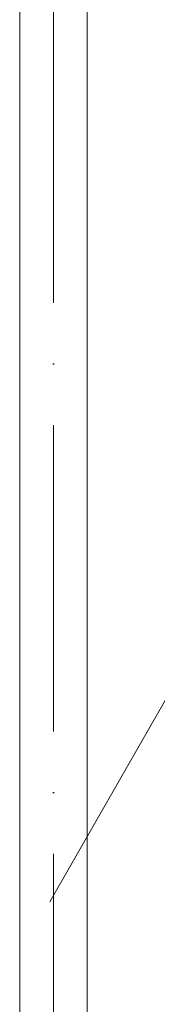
# Model space of a CAD drawing. Header units: millimetres. Extents: x -121 to 29920, y 1231 to 31888.
# Tile 89 of 106: x 9315 to 9539, y 13520 to 15128. Entities that reach past the tile are written whole.
import ezdxf

# ---------------------------------------------------------------- set-up
doc = ezdxf.new("R2010")
doc.units = ezdxf.units.MM
doc.linetypes.add('ADSK_Осевая', pattern=[700, 500, -100, 0, -100])
for name, color, linetype, lineweight in [('P-PIPE-____-CNTR', 3, 'ADSK_Осевая', 20), ('P-PIPE-____-IDEN', 2, 'Continuous', 20), ('P-PIPE-____-OTLN', 3, 'Continuous', 20)]:
    doc.layers.add(name, color=color, linetype=linetype, lineweight=lineweight)

msp = doc.modelspace()

# ---------------------------------------------------------------- linework, layer by layer
at = {"layer": 'P-PIPE-____-CNTR', "color": 9}
for p in [(9369.8, 12565), (9369.8, 12565.5)]:
    msp.add_line(p, (9369.8, 15616.8), dxfattribs=at)
at = {"layer": 'P-PIPE-____-IDEN'}
msp.add_line((9363.8, 13687.3), (9552.3, 14017.2), dxfattribs=at)
at = {"layer": 'P-PIPE-____-OTLN', "color": 22}
for p, q in [((9314.8, 15627.8), (9314.8, 12545.4)), ((9424.8, 12514.8), (9424.8, 15627.8))]:
    msp.add_line(p, q, dxfattribs=at)

doc.saveas('drawing.dxf')
